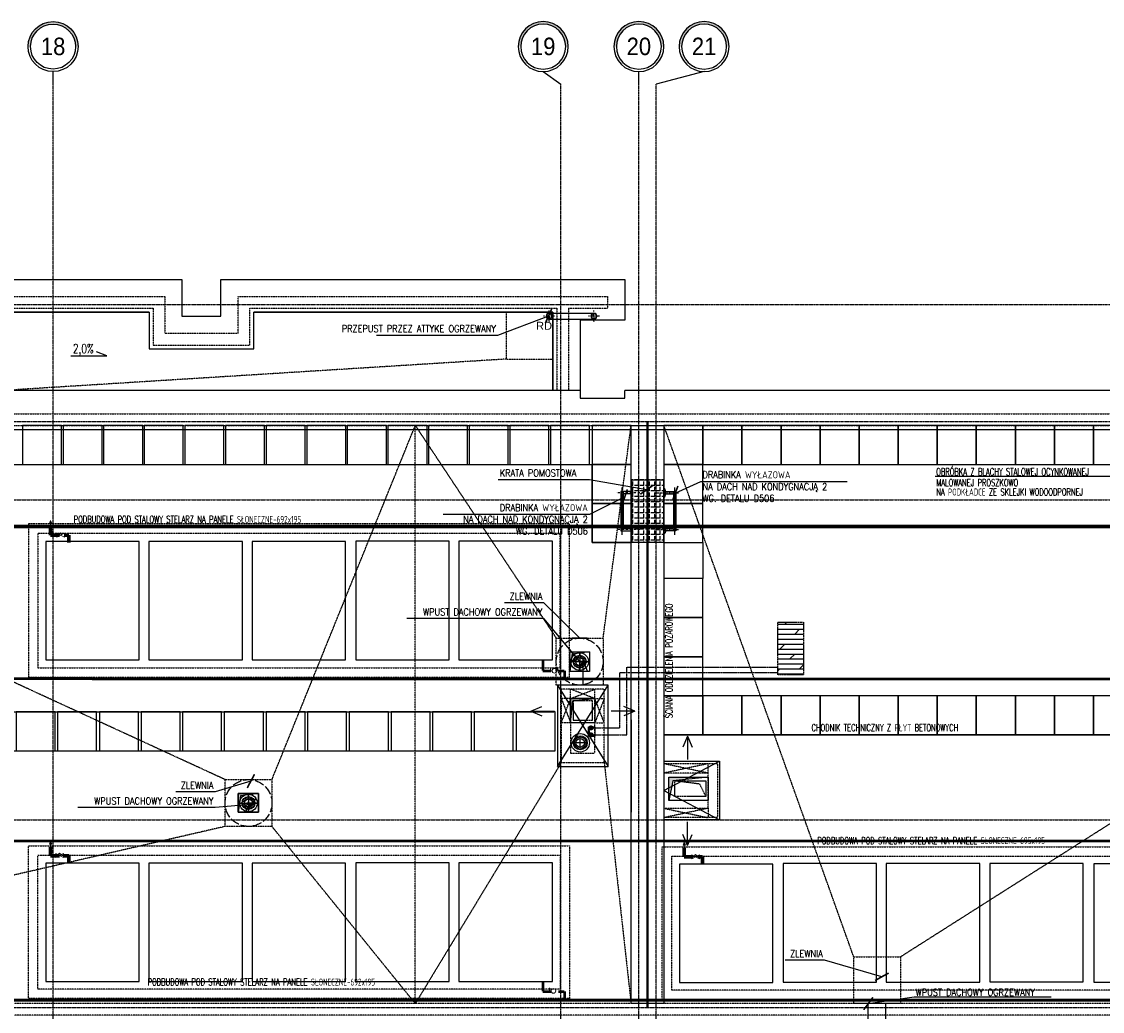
# Model space of a CAD drawing. Extents: x -7228 to 74941, y -112898 to 85621.
# Tile 32 of 256: x 55687 to 57071, y -97816 to -96549. Entities that reach past the tile are written whole.
import ezdxf
from ezdxf.enums import TextEntityAlignment as Align

# ---------------------------------------------------------------- set-up
doc = ezdxf.new("R2010")
doc.units = 0
for name, pattern in [('ACAD_ISO02W100', [15, 12, -3]), ('ACAD_ISO10W100', [18.5, 12, -3, 0.5, -3]), ('CENTER', [2, 1.25, -0.25, 0.25, -0.25]), ('DASHDOT', [1, 0.5, -0.25, 0, -0.25]), ('DASHDOT2', [12.7, 6.35, -3.175, 0, -3.175]), ('DASHED', [0.75, 0.5, -0.25])]:
    doc.linetypes.add(name, pattern=pattern)
doc.layers.get('0').update_dxf_attribs({"color": 101, "linetype": 'CONTINUOUS'})
for name, color, linetype, lineweight in [('2DH_PLS_glp', 202, 'DASHED', 50), ('2DH_PLS_glz', 86, 'CONTINUOUS', 70), ('2DH_SYM', 41, 'CONTINUOUS', 18)]:
    doc.layers.add(name, color=color, linetype=linetype, lineweight=lineweight)
for name, color, linetype in [('Ele-balustrada', 8, 'CONTINUOUS'), ('Ins-kan', 54, 'CONTINUOUS'), ('Ins-went', 141, 'CONTINUOUS'), ('Ins-wod', 4, 'CONTINUOUS'), ('KOLEKTORY_BMK_SOLAR_2_51', 1, 'CONTINUOUS'), ('Opis-spadki', 61, 'CONTINUOUS'), ('Os-osie glowne', 1, 'CENTER'), ('Os-osie-opis', 16, 'CONTINUOUS'), ('Pzt-chodniki-hatch', 252, 'CONTINUOUS'), ('Sc-beton-hatch', 86, 'CONTINUOUS'), ('Sch-opis', 51, 'CONTINUOUS'), ('W-idok', 8, 'CONTINUOUS'), ('W-izol-w', 144, 'CONTINUOUS'), ('W-otwor-strop', 1, 'CONTINUOUS'), ('W-widok-spadki', 61, 'CONTINUOUS')]:
    doc.layers.add(name, color=color, linetype=linetype)
doc.styles.add('CP_ATTR', font='ROMANS.SHX')
doc.styles.add('dwg_opis duży', font='ARIAL.TTF', dxfattribs={"width": 0.9})
doc.styles.add('ROMANS', font='romans', dxfattribs={"width": 0.85})
doc.styles.add('TYTUL2', font='ARIAL.TTF')
doc.dimstyles.new('CHMIELNA', dxfattribs={"dimscale": 3.5, "dimtxt": 4, "dimasz": 1.5, "dimexe": 3, "dimexo": 0, "dimgap": 1, "dimtad": 1, "dimdec": 1, "dimrnd": 0.5, "dimzin": 12, "dimdsep": 46, "dimtxsty": 'ROMANS', "dimblk": 'DIMTICK', "dimcen": 0.09, "dimse1": 1, "dimse2": 1, "dimclrd": 143, "dimclrt": 53, "dimadec": 0, "dimazin": 0, "dimtfac": 1, "dimtdec": 1, "dimtix": 1, "dimtmove": 2, "dimatfit": 2, "dimldrblk": 'ARCHTICK', "dimfxl": 0, "dimtolj": 1, "dimtzin": 0, "dimarcsym": 0})

# ---------------------------------------------------------------- blocks, each defined once
blk = doc.blocks.new('_gkjgskfjgkdfh')
at = {"linetype": 'DASHDOT2', "ltscale": 0.5}
for points in [[(-7, 0), (7, 0)], [(0, -7), (0, 7)], [(0, 0), (0, -7)]]:
    blk.add_lwpolyline(points, dxfattribs=at)
at = {"ltscale": 2}
for radius in [3.75, 3.25]:
    blk.add_circle((0, 0), radius, dxfattribs=at)
blk = doc.blocks.new('SPADKI')
at = {"ltscale": 25}
blk.add_lwpolyline([(0, 0), (0, -70), (-8, -50), (-8, -50)], dxfattribs=at)
at = {"ltscale": 25, "style": 'ROMANS', "width": 0.7}
blk.add_attdef('SP%', text='', height=18, rotation=90, dxfattribs=at).set_placement((-4.9, -24), align=Align.CENTER)
blk = doc.blocks.new('DIMTICK')
for p, q in [((0, 1), (0, -1)), ((-1, 0), (1, 0))]:
    blk.add_line(p, q)
at = {"const_width": 0.141}
blk.add_lwpolyline([(0.707, 0.707), (-0.707, -0.707)], dxfattribs=at)
blk = doc.blocks.new('_opis_osi_liczbowy')
blk.add_hatch(color=256).paths.add_polyline_path([(32, 32), (32, 28.8, -1), (32, -28.8), (32, -32, 1)])
for radius in [32, 28.8]:
    blk.add_circle((32, 0), radius)
at = {"style": 'dwg_opis duży', "width": 0.9}
blk.add_attdef('AXNAMEH', text='', height=22.4, rotation=90, dxfattribs=at).set_placement((32, 0), align=Align.MIDDLE_CENTER)
blk = doc.blocks.new('_SKGJFKGJFGKHGJ')
blk.add_line((-13.5, -53.9), (-13.5, 6.9))
at = {"linetype": 'DASHDOT', "ltscale": 5, "flags": 128}
for points in [[(9.4, 0), (-20.4, 0)], [(9.4, -47), (-20.4, -47)]]:
    blk.add_lwpolyline(points, dxfattribs=at)
at = {"flags": 128}
for points in [[(-1.9, -48.5), (-15, -48.5), (-15, 1.5), (-1.9, 1.5)], [(-1.9, -45.5), (-12, -45.5), (-12, -1.5), (-1.9, -1.5)]]:
    blk.add_lwpolyline(points, dxfattribs=at)
for points in [[(0, 5), (0, -5), (-1, -5, -0.199443), (-1, 5)], [(0, -52), (0, -42), (-1, -42, 0.199443), (-1, -52)]]:
    blk.add_lwpolyline(points, format="xyb", close=True, dxfattribs=at)
at = {"linetype": 'DASHED', "ltscale": 0.1, "flags": 128}
for points in [[(-1.9, 1.5), (0, 1.5)], [(-1.9, -1.5), (0, -1.5)], [(0, -45.5), (-1.9, -45.5)], [(0, -48.5), (-1.9, -48.5)]]:
    blk.add_lwpolyline(points, dxfattribs=at)
blk = doc.blocks.new('CPHS_858')
for p, q in [((0, 0.75), (-0.15, 0.35)), ((-0.15, 0.35), (0.15, 0.35)), ((0.15, 0.35), (0, 0.75)), ((0, 0), (0, 0.35))]:
    blk.add_line(p, q)
blk.add_solid([(-0.15, 0.35), (0, 0.75), (0.15, 0.35)])
at = {"linetype": 'ByBlock', "style": 'CP_ATTR', "flags": 9}
for tag in ['OTHER', 'WEIGHT', 'VOLTAGE', 'POWER', 'FLOW', 'TEMPERATURE', 'PN', 'DN', 'CHARACTER', 'ORDER-NO', 'PRODUCT-TYPE', 'ARTICLE', 'PRODUCER', 'NUMBER', 'GROUP', 'NAME']:
    blk.add_attdef(tag, text='', height=0.00005, dxfattribs=at).set_placement((-0.09, -0.02), align=Align.MIDDLE_LEFT)
blk = doc.blocks.new('CPHS_009')
for p, q in [((-0.5, 0.25), (0.5, -0.25)), ((0.5, 0.25), (-0.5, -0.25)), ((-0.5, -0.25), (-0.5, 0.25)), ((-0.2, 0.1), (0, 0.3)), ((0, 0.3), (0.2, 0.1)), ((0.5, -0.25), (0.5, 0.25))]:
    blk.add_line(p, q)
at = {"linetype": 'ByBlock', "style": 'CP_ATTR', "flags": 9}
for tag in ['NAME', 'GROUP', 'NUMBER', 'PRODUCER', 'ARTICLE', 'PRODUCT-TYPE', 'ORDER-NO', 'CHARACTER', 'DN', 'PN', 'TEMPERATURE', 'FLOW', 'POWER', 'VOLTAGE', 'WEIGHT', 'OTHER']:
    blk.add_attdef(tag, text='', height=0.00005, dxfattribs=at).set_placement((-0.09, -0.02), align=Align.MIDDLE_LEFT)
blk = doc.blocks.new('CPHS_873')
for p, q in [((0, 0.3), (0, 0.5)), ((0, 0.5), (0.4, 0.5))]:
    blk.add_line(p, q)
blk.add_circle((0, 0), 0.3)
at = {"linetype": 'ByBlock', "style": 'CP_ATTR', "flags": 9}
for tag in ['OTHER', 'WEIGHT', 'VOLTAGE', 'POWER', 'FLOW', 'TEMPERATURE', 'PN', 'DN', 'CHARACTER', 'ORDER-NO', 'PRODUCT-TYPE', 'ARTICLE', 'PRODUCER', 'NUMBER', 'GROUP', 'NAME']:
    blk.add_attdef(tag, text='', height=0.00005, dxfattribs=at).set_placement((-0.09, -0.02), align=Align.MIDDLE_LEFT)
blk = doc.blocks.new('_kdjkgjksjhgkfhh')
for p, q in [((-11.2, 0), (11.2, 0)), ((0, 11.2), (0, -11.2))]:
    blk.add_line(p, q)
for radius in [11.3, 8.25]:
    blk.add_circle((0, 0), radius)
blk = doc.blocks.new('_kgjdskfgjkfh')
at = {"linetype": 'ACAD_ISO10W100'}
for p, q in [((10, 0), (-10, 0)), ((0, 10), (0, -10))]:
    blk.add_line(p, q, dxfattribs=at)
at = {"linetype": 'Continuous', "ltscale": 7}
for p, q in [((-8, 0), (-5, 0)), ((-7.6, 2.5), (-4.8, 1.5)), ((-6.5, 4.7), (-4, 2.9)), ((-4.7, 6.5), (-2.9, 4)), ((-2.5, 7.6), (-1.5, 4.8)), ((0, 8), (0, 5)), ((2.5, 7.6), (1.5, 4.8)), ((4.7, 6.5), (2.9, 4)), ((6.5, 4.7), (4, 2.9)), ((7.6, 2.5), (4.8, 1.5)), ((8, 0), (5, 0)), ((-7.6, -2.5), (-4.8, -1.5)), ((-6.5, -4.7), (-4, -2.9)), ((-4.7, -6.5), (-2.9, -4)), ((-2.5, -7.6), (-1.5, -4.8)), ((0, -8), (0, -5)), ((2.5, -7.6), (1.5, -4.8)), ((4.7, -6.5), (2.9, -4)), ((6.5, -4.7), (4, -2.9)), ((7.6, -2.5), (4.8, -1.5))]:
    blk.add_line(p, q, dxfattribs=at)
at = {"linetype": 'ACAD_ISO02W100'}
blk.add_circle((0, 0), 30, dxfattribs=at)
at = {"linetype": 'Continuous', "ltscale": 7}
for radius in [8, 5]:
    blk.add_circle((0, 0), radius, dxfattribs=at)
blk = doc.blocks.new('_STRZAŁKA_WENT')
for q in [(-6, -14), (0, -30.2), (6, -14)]:
    blk.add_line((0, 0), q)

msp = doc.modelspace()

# ---------------------------------------------------------------- hatches: boundary and pattern name
at = {"linetype": 'DASHED', "ltscale": 2}
h = msp.add_hatch(dxfattribs=at)
h.set_pattern_fill('DOLMIT', color=4, style=0)
h.set_pattern_definition([(0, (460492.3925, 33965.49), (0, 6.35), []), (45, (460492.392, 33965.49), (-12.69999134, 12.69999134), [8.98026, -17.9605])])
h.paths.add_polyline_path([(56688.405, -97318.01), (56655.353, -97318.01), (56655.353, -97385.314), (56688.405, -97385.314)])
h = msp.add_hatch(color=4, dxfattribs=at)
h.paths.add_polyline_path([(56413.494, -97462.395, 1), (56418.745, -97462.395, 1)])
h.paths.add_polyline_path([(56418.745, -97453.468, 1), (56413.494, -97453.468, 1)])
at = {"layer": 'W-idok'}
h = msp.add_hatch(dxfattribs=at)
h.set_pattern_fill('ANGLE', color=256, angle=90, style=0)
h.set_pattern_definition([(90, (-41424.7545, -149104.478), (-6.985, 4e-16), [5.08, -1.905]), (180, (-41424.7545, -149104.478), (-9e-16, -6.985), [5.08, -1.905])])
h.paths.add_polyline_path([(56468.547, -97215.963), (56468.547, -97135.963), (56509.047, -97135.963), (56509.047, -97215.963)])
at = {"layer": 'W-otwor-strop', "ltscale": 0.5}
for points in [[(56414.297, -97356.052), (56392.297, -97359.052), (56389.297, -97381.052), (56389.297, -97356.052)], [(56521.079, -97521.279), (56566.079, -97516.279), (56516.079, -97516.279), (56516.079, -97546.279)]]:
    msp.add_hatch(color=256, dxfattribs=at).paths.add_polyline_path(points)
at = {"layer": 'W-otwor-strop'}
h = msp.add_hatch(color=256, dxfattribs=at)
h.paths.add_polyline_path([(56395.619, -97418.606), (56421.214, -97415.864), (56390.214, -97415.864), (56390.214, -97446.864), (56393.214, -97418.864), (56393.368, -97418.847), (56393.368, -97418.606)], flags=17)
h.paths.add_polyline_path([(56421.214, -97415.864), (56390.214, -97415.864), (56390.214, -97446.864), (56393.214, -97418.864), (56393.368, -97418.847), (56393.368, -97418.606), (56395.619, -97418.606)])
for points in [[(56421.214, -97415.864), (56390.214, -97415.864), (56390.214, -97446.864), (56393.214, -97418.864)], [(55990.547, -97537.302), (55967.547, -97540.302), (55964.547, -97561.302), (55964.547, -97537.302)]]:
    msp.add_hatch(color=256, dxfattribs=at).paths.add_polyline_path(points)
at = {"layer": 'W-otwor-strop', "linetype": 'DASHDOT', "ltscale": 0.5}
msp.add_hatch(color=256, dxfattribs=at).paths.add_polyline_path([(56413.214, -97451.864), (56413.214, -97463.864), (56421.214, -97463.864), (56415.214, -97461.864)])

# ---------------------------------------------------------------- linework, layer by layer
at = {"color": 4, "linetype": 'DASHED', "ltscale": 0.8}
for p, q in [((56461.944, -97462.395), (56461.944, -97375.468)), ((56461.944, -97375.468), (56655.353, -97375.468)), ((56453.016, -97453.468), (56453.016, -97382.625)), ((56453.016, -97382.625), (56655.353, -97382.625))]:
    msp.add_line(p, q, dxfattribs=at)
at = {"color": 4, "linetype": 'DASHED', "ltscale": 2}
for p, q in [((56393.368, -97418.606), (56393.368, -97443.606)), ((56418.368, -97418.606), (56393.368, -97418.606)), ((56418.368, -97443.606), (56418.368, -97418.606)), ((56393.368, -97443.606), (56418.368, -97443.606)), ((56555.376, -97525.302), (56523.376, -97521.302)), ((56523.376, -97541.302), (56523.376, -97521.302)), ((56523.376, -97521.302), (56563.376, -97521.302)), ((56563.376, -97541.302), (56555.376, -97525.302)), ((56563.376, -97521.302), (56563.376, -97541.302)), ((56563.376, -97541.302), (56523.376, -97541.302))]:
    msp.add_line(p, q, dxfattribs=at)
msp.add_lwpolyline([(56655.353, -97318.01), (56688.405, -97318.01), (56688.405, -97385.314), (56655.353, -97385.314)], close=True, dxfattribs=at)
at = {"color": 4, "linetype": 'DASHED', "ltscale": 0.8}
for points in [[(56416.119, -97453.468), (56453.016, -97453.468)], [(56416.119, -97462.395), (56461.944, -97462.395)]]:
    msp.add_lwpolyline(points, dxfattribs=at)
at = {"color": 4, "linetype": 'DASHED', "ltscale": 2}
for centre in [(56416.119, -97453.468), (56416.119, -97462.395)]:
    msp.add_circle(centre, 2.626, dxfattribs=at)
at = {"layer": '2DH_PLS_glp'}
for p, q in [((56354.426, -97367.19), (56354.426, -97375.27)), ((56354.426, -97368.383), (56354.426, -97380.27)), ((56354.426, -97380.27), (56364.785, -97380.27)), ((56374.785, -97380.27), (56382.288, -97380.27)), ((56382.288, -97380.27), (56382.288, -97390.217)), ((54215.861, -97390.217), (57884.164, -97390.628)), ((57212.899, -97598.504), (53518.435, -97598.504)), ((56354.426, -97777.557), (56354.426, -97785.638)), ((56354.426, -97778.75), (56354.426, -97790.638)), ((56354.426, -97790.638), (56364.785, -97790.638)), ((56374.785, -97790.638), (56382.288, -97790.638)), ((56382.288, -97790.638), (56382.288, -97800.585)), ((54215.861, -97802.006), (61749.61, -97802.006))]:
    msp.add_line(p, q, dxfattribs=at)
at = {"layer": '2DH_PLS_glz'}
for p, q in [((53526.181, -97195.317), (58587.485, -97195.611)), ((55724.334, -97195.319), (55724.334, -97206.8)), ((55724.334, -97206.8), (55735.889, -97206.8)), ((55741.889, -97206.8), (55747.549, -97206.8)), ((55747.549, -97206.8), (55747.549, -97216.029)), ((55724.334, -97605.686), (55724.334, -97617.167)), ((56535.645, -97607.108), (56535.645, -97618.589)), ((55724.334, -97617.167), (55735.889, -97617.167)), ((55741.889, -97617.167), (55747.549, -97617.167)), ((55747.549, -97617.167), (55747.549, -97626.396)), ((56535.645, -97618.589), (56547.2, -97618.589)), ((56553.2, -97618.589), (56558.86, -97618.589)), ((56558.86, -97618.589), (56558.86, -97627.818))]:
    msp.add_line(p, q, dxfattribs=at)
at = {"layer": 'Ins-kan', "ltscale": 0.2}
for p, q in [((56402.478, -97479.948), (56402.478, -97464.948)), ((56409.978, -97472.448), (56394.978, -97472.448))]:
    msp.add_line(p, q, dxfattribs=at)
for radius in [11.862, 7.5, 5.5]:
    msp.add_circle((56402.478, -97472.448), radius, dxfattribs=at)
at = {"layer": 'KOLEKTORY_BMK_SOLAR_2_51'}
for points in [[(55837.846, -97366.325), (55837.846, -97214.607), (55718.236, -97214.607), (55718.236, -97366.325)], [(55969.898, -97366.325), (55969.898, -97214.607), (55850.288, -97214.607), (55850.288, -97366.325)], [(56102.077, -97366.325), (56102.077, -97214.607), (55982.468, -97214.607), (55982.468, -97366.325)], [(56234.618, -97366.11), (56234.618, -97214.392), (56115.008, -97214.392), (56115.008, -97366.11)], [(56366.797, -97366.11), (56366.797, -97214.392), (56247.188, -97214.392), (56247.188, -97366.11)], [(55837.846, -97778.114), (55837.846, -97626.396), (55718.236, -97626.396), (55718.236, -97778.114)], [(55969.898, -97778.114), (55969.898, -97626.396), (55850.288, -97626.396), (55850.288, -97778.114)], [(56102.077, -97778.114), (56102.077, -97626.396), (55982.468, -97626.396), (55982.468, -97778.114)], [(56234.618, -97777.899), (56234.618, -97626.181), (56115.008, -97626.181), (56115.008, -97777.899)], [(56366.797, -97777.899), (56366.797, -97626.181), (56247.188, -97626.181), (56247.188, -97777.899)], [(56649.157, -97779.536), (56649.157, -97627.818), (56529.547, -97627.818), (56529.547, -97779.536)], [(56781.786, -97778.884), (56781.786, -97627.165), (56662.176, -97627.165), (56662.176, -97778.884)], [(56913.965, -97778.884), (56913.965, -97627.165), (56794.355, -97627.165), (56794.355, -97778.884)], [(57046.506, -97778.668), (57046.506, -97626.95), (56926.896, -97626.95), (56926.896, -97778.668)], [(57179.818, -97778.979), (57179.818, -97627.261), (57060.208, -97627.261), (57060.208, -97778.979)]]:
    msp.add_lwpolyline(points, close=True, dxfattribs=at)
at = {"layer": 'Os-osie glowne'}
for points in [[(55727.547, -102606.302), (55727.547, -96629.302)], [(56377.547, -102606.302), (56377.547, -96629.302)], [(56477.547, -102606.302), (56477.547, -96629.302)], [(56499.547, -102606.302), (56499.547, -96629.302)], [(50525.547, -96911.302), (62792.547, -96911.302)], [(50525.547, -97061.302), (62792.547, -97061.302)], [(50525.547, -97161.302), (62792.547, -97161.302)], [(50525.547, -97571.302), (62792.547, -97571.302)], [(50525.547, -97811.302), (62792.547, -97811.302)]]:
    msp.add_lwpolyline(points, dxfattribs=at)
at = {"layer": 'Os-osie-opis'}
for points in [[(55727.547, -96629.302), (55727.547, -96613.302)], [(56355.047, -96613.302), (56377.547, -96629.302)], [(56477.547, -96629.302), (56477.547, -96613.302)], [(56561.047, -96613.302), (56499.547, -96629.302)]]:
    msp.add_lwpolyline(points, dxfattribs=at)
at = {"layer": 'Pzt-chodniki-hatch'}
for points in [[(55688.303, -97066.302), (55688.303, -97116.302), (55738.303, -97116.302), (55738.303, -97066.302)], [(55740.303, -97066.302), (55740.303, -97116.302), (55790.303, -97116.302), (55790.303, -97066.302)], [(55792.303, -97066.302), (55792.303, -97116.302), (55842.303, -97116.302), (55842.303, -97066.302)], [(55844.303, -97066.302), (55844.303, -97116.302), (55894.303, -97116.302), (55894.303, -97066.302)], [(55896.303, -97066.302), (55896.303, -97116.302), (55946.303, -97116.302), (55946.303, -97066.302)], [(55948.303, -97066.302), (55948.303, -97116.302), (55998.303, -97116.302), (55998.303, -97066.302)], [(56000.303, -97066.302), (56000.303, -97116.302), (56050.303, -97116.302), (56050.303, -97066.302)], [(56052.303, -97066.302), (56052.303, -97116.302), (56102.303, -97116.302), (56102.303, -97066.302)], [(56104.303, -97066.302), (56104.303, -97116.302), (56154.303, -97116.302), (56154.303, -97066.302)], [(56156.303, -97066.302), (56156.303, -97116.302), (56206.303, -97116.302), (56206.303, -97066.302)], [(56208.303, -97066.302), (56208.303, -97116.302), (56258.303, -97116.302), (56258.303, -97066.302)], [(56260.303, -97066.302), (56260.303, -97116.302), (56310.303, -97116.302), (56310.303, -97066.302)], [(56312.303, -97066.302), (56312.303, -97116.302), (56362.303, -97116.302), (56362.303, -97066.302)], [(56364.303, -97066.302), (56364.303, -97116.302), (56414.303, -97116.302), (56414.303, -97066.302)], [(56417.547, -97066.302), (56417.547, -97116.302), (56467.547, -97116.302), (56467.547, -97066.302)], [(56509.547, -97066.302), (56509.547, -97116.302), (56559.547, -97116.302), (56559.547, -97066.302)], [(56559.547, -97066.302), (56559.547, -97116.302), (56609.547, -97116.302), (56609.547, -97066.302)], [(56609.547, -97066.302), (56609.547, -97116.302), (56659.547, -97116.302), (56659.547, -97066.302)], [(56659.547, -97066.302), (56659.547, -97116.302), (56709.547, -97116.302), (56709.547, -97066.302)], [(56709.547, -97066.302), (56709.547, -97116.302), (56759.547, -97116.302), (56759.547, -97066.302)], [(56759.547, -97066.302), (56759.547, -97116.302), (56809.547, -97116.302), (56809.547, -97066.302)], [(56809.547, -97066.302), (56809.547, -97116.302), (56859.547, -97116.302), (56859.547, -97066.302)], [(56859.547, -97066.302), (56859.547, -97116.302), (56909.547, -97116.302), (56909.547, -97066.302)], [(56909.547, -97066.302), (56909.547, -97116.302), (56959.547, -97116.302), (56959.547, -97066.302)], [(56959.547, -97066.302), (56959.547, -97116.302), (57009.547, -97116.302), (57009.547, -97066.302)], [(57009.547, -97066.302), (57009.547, -97116.302), (57059.547, -97116.302), (57059.547, -97066.302)], [(57059.547, -97066.302), (57059.547, -97116.302), (57109.547, -97116.302), (57109.547, -97066.302)], [(56417.547, -97116.132), (56417.547, -97166.132), (56467.547, -97166.132), (56467.547, -97116.132)], [(56509.547, -97116.132), (56509.547, -97166.132), (56559.547, -97166.132), (56559.547, -97116.132)], [(56417.547, -97165.963), (56417.547, -97215.963), (56467.547, -97215.963), (56467.547, -97165.963)], [(56509.547, -97165.963), (56509.547, -97215.963), (56559.547, -97215.963), (56559.547, -97165.963)], [(56509.547, -97262.302), (56509.547, -97312.302), (56559.547, -97312.302), (56559.547, -97262.302)], [(56509.547, -97312.302), (56509.547, -97362.302), (56559.547, -97362.302), (56559.547, -97312.302)], [(56509.547, -97362.302), (56509.547, -97412.302), (56559.547, -97412.302), (56559.547, -97362.302)], [(56509.547, -97412.302), (56509.547, -97462.302), (56559.547, -97462.302), (56559.547, -97412.302)], [(56559.547, -97412.302), (56559.547, -97462.302), (56609.547, -97462.302), (56609.547, -97412.302)], [(56609.547, -97412.302), (56609.547, -97462.302), (56659.547, -97462.302), (56659.547, -97412.302)], [(56659.547, -97412.302), (56659.547, -97462.302), (56709.547, -97462.302), (56709.547, -97412.302)], [(56709.547, -97412.302), (56709.547, -97462.302), (56759.547, -97462.302), (56759.547, -97412.302)], [(56759.547, -97412.302), (56759.547, -97462.302), (56809.547, -97462.302), (56809.547, -97412.302)], [(56809.547, -97412.302), (56809.547, -97462.302), (56859.547, -97462.302), (56859.547, -97412.302)], [(56859.547, -97412.302), (56859.547, -97462.302), (56909.547, -97462.302), (56909.547, -97412.302)], [(56909.547, -97412.302), (56909.547, -97462.302), (56959.547, -97462.302), (56959.547, -97412.302)], [(56959.547, -97412.302), (56959.547, -97462.302), (57009.547, -97462.302), (57009.547, -97412.302)], [(57009.547, -97412.302), (57009.547, -97462.302), (57059.547, -97462.302), (57059.547, -97412.302)], [(57059.547, -97412.302), (57059.547, -97462.302), (57109.547, -97462.302), (57109.547, -97412.302)], [(55680.303, -97432.829), (55680.303, -97482.829), (55730.303, -97482.829), (55730.303, -97432.829)], [(55733.303, -97432.829), (55733.303, -97482.829), (55783.303, -97482.829), (55783.303, -97432.829)], [(55786.803, -97432.829), (55786.803, -97482.829), (55836.803, -97482.829), (55836.803, -97432.829)], [(55840.303, -97432.829), (55840.303, -97482.829), (55890.303, -97482.829), (55890.303, -97432.829)], [(55893.303, -97432.829), (55893.303, -97482.829), (55943.303, -97482.829), (55943.303, -97432.829)], [(55946.803, -97432.829), (55946.803, -97482.829), (55996.803, -97482.829), (55996.803, -97432.829)], [(56000.303, -97432.829), (56000.303, -97482.829), (56050.303, -97482.829), (56050.303, -97432.829)], [(56053.303, -97432.829), (56053.303, -97482.829), (56103.303, -97482.829), (56103.303, -97432.829)], [(56106.803, -97432.829), (56106.803, -97482.829), (56156.803, -97482.829), (56156.803, -97432.829)], [(56160.303, -97432.829), (56160.303, -97482.829), (56210.303, -97482.829), (56210.303, -97432.829)], [(56213.303, -97432.829), (56213.303, -97482.829), (56263.303, -97482.829), (56263.303, -97432.829)], [(56266.803, -97432.829), (56266.803, -97482.829), (56316.803, -97482.829), (56316.803, -97432.829)], [(56320.303, -97432.829), (56320.303, -97482.829), (56370.303, -97482.829), (56370.303, -97432.829)]]:
    msp.add_lwpolyline(points, close=True, dxfattribs=at)
msp.add_lwpolyline([(56559.547, -97215.963), (56559.547, -97262.302)], dxfattribs=at)
at = {"layer": 'Sc-beton-hatch'}
msp.add_lwpolyline([(55964.547, -97537.302), (55964.547, -97561.302), (55990.547, -97561.302), (55990.547, -97537.302)], close=True, dxfattribs=at)
at = {"layer": 'Sch-opis'}
msp.add_lwpolyline([(56857.012, -97131.355), (57082.289, -97131.355), (57136.833, -97066.302)], dxfattribs=at)
at = {"layer": 'W-idok', "linetype": 'DASHED', "ltscale": 0.5}
for p, q in [((55464.547, -96901.302), (55870.547, -96901.302)), ((55964.547, -96901.302), (56437.547, -96901.302)), ((55479.547, -96916.302), (55855.547, -96916.302)), ((55979.547, -96916.302), (56372.547, -96916.302)), ((56372.547, -96916.302), (56372.547, -97021.302)), ((56387.547, -96916.302), (56387.547, -97021.302)), ((56387.547, -96916.302), (56437.547, -96916.302)), ((56578.079, -97499.279), (56509.547, -97499.279)), ((56578.079, -97499.279), (56578.079, -97568.302)), ((56566.079, -97511.279), (56509.547, -97511.279)), ((56566.079, -97556.302), (56566.079, -97511.279)), ((56509.547, -97556.302), (56566.079, -97556.302)), ((56578.079, -97568.302), (56509.547, -97568.302))]:
    msp.add_line(p, q, dxfattribs=at)
at = {"layer": 'W-idok'}
for p, q in [((56467.547, -97066.302), (56509.547, -97066.302)), ((56467.547, -97806.302), (56467.547, -97066.302)), ((56509.547, -97066.302), (56509.547, -97806.302)), ((56417.547, -97215.963), (56417.547, -97116.302)), ((56509.547, -97806.302), (56467.547, -97806.302))]:
    msp.add_line(p, q, dxfattribs=at)
at = {"layer": 'W-idok', "linetype": 'DASHED'}
msp.add_line((56467.547, -97443.288), (56467.547, -97561.302), dxfattribs=at)
at = {"layer": 'W-idok', "linetype": 'DASHED', "ltscale": 0.5}
for points in [[(55870.547, -96901.302), (55870.547, -96948.302), (55964.547, -96948.302), (55964.547, -96901.302)], [(56437.547, -96901.302), (56437.547, -96916.302)], [(55855.547, -96916.302), (55855.547, -96963.302), (55979.547, -96963.302), (55979.547, -96916.302)], [(53460.047, -97151.302), (53599.547, -97151.302), (53599.547, -97051.302), (62562.547, -97051.302), (62562.547, -97821.302), (53460.047, -97821.302)], [(53460.047, -97166.302), (53614.547, -97166.302), (53614.547, -97066.302), (62547.547, -97066.302), (62547.547, -97806.302), (53460.047, -97806.302)], [(56390.214, -97415.864), (56390.214, -97403.864)], [(56421.214, -97415.864), (56390.214, -97403.864)], [(56390.214, -97415.864), (56421.214, -97403.864)], [(56421.214, -97415.864), (56421.214, -97403.864)], [(56390.214, -97415.864), (56378.214, -97415.864)], [(56378.214, -97415.864), (56390.214, -97446.864)], [(56378.214, -97446.864), (56390.214, -97415.864)], [(56421.214, -97415.864), (56433.214, -97415.864)], [(56433.214, -97446.864), (56421.214, -97415.864)], [(56433.214, -97415.864), (56421.214, -97446.864)], [(56390.214, -97446.864), (56378.214, -97446.864)], [(56421.214, -97446.864), (56433.214, -97446.864)], [(56566.079, -97511.279), (56509.547, -97499.279)], [(56566.079, -97499.279), (56509.547, -97511.279)], [(56566.079, -97511.279), (56566.079, -97499.279)], [(56566.079, -97556.302), (56509.547, -97568.302)], [(56509.547, -97556.302), (56566.079, -97568.302)], [(56566.079, -97556.302), (56566.079, -97568.302)]]:
    msp.add_lwpolyline(points, dxfattribs=at)
at = {"layer": 'W-idok'}
for points in [[(55484.547, -96921.302), (55850.547, -96921.302)], [(55984.547, -96921.302), (56367.547, -96921.302), (56367.547, -97021.302)], [(56362.57, -96922.551), (56420.047, -96922.551)], [(56362.57, -96930.051), (56420.047, -96930.051)], [(55638.236, -97116.302), (56417.547, -97116.302)], [(56468.547, -97215.963), (56417.547, -97215.963)], [(57140.347, -97412.302), (56559.547, -97412.302)], [(55638.236, -97432.829), (56368.547, -97432.829)], [(57140.347, -97462.302), (56509.547, -97462.302)], [(53460.047, -97482.829), (56368.547, -97482.829)], [(56771.297, -97851.302), (56771.297, -97806.302)], [(56793.797, -97851.302), (56793.797, -97806.302)]]:
    msp.add_lwpolyline(points, dxfattribs=at)
at = {"layer": 'W-idok', "linetype": 'DASHED'}
for points in [[(56487.547, -97061.302), (56487.547, -97811.302)], [(56489.547, -97811.302), (56489.547, -97061.302)]]:
    msp.add_lwpolyline(points, dxfattribs=at)
at = {"layer": 'W-idok'}
msp.add_lwpolyline([(56468.547, -97215.963), (56468.547, -97135.963), (56509.047, -97135.963), (56509.047, -97215.963)], close=True, dxfattribs=at)
at = {"layer": 'W-idok', "linetype": 'DASHED', "ltscale": 0.5}
for points in [[(56388.797, -97192.392), (55696.236, -97192.392), (55696.236, -97388.325), (56388.797, -97388.325)], [(56376.797, -97204.392), (55708.236, -97204.392), (55708.236, -97376.325), (56376.797, -97376.325)], [(56378.214, -97403.864), (56378.214, -97465.864), (56378.214, -97497.864), (56433.214, -97497.864), (56433.214, -97403.864)], [(56390.214, -97415.864), (56390.214, -97465.864), (56390.214, -97485.864), (56421.214, -97485.864), (56421.214, -97415.864)], [(55696.236, -97604.396), (56388.797, -97604.396), (56388.797, -97799.899), (55696.236, -97799.899)], [(55708.236, -97616.396), (56376.797, -97616.396), (56376.797, -97787.899), (55708.236, -97787.899)], [(56507.547, -97605.818), (57201.818, -97605.818), (57201.818, -97800.979), (56507.547, -97800.979)], [(56519.547, -97617.818), (57189.818, -97617.818), (57189.818, -97788.979), (56519.547, -97788.979)]]:
    msp.add_lwpolyline(points, close=True, dxfattribs=at)
at = {"layer": 'W-izol-w', "linetype": 'Continuous'}
for p, q in [((56402.547, -97021.302), (54932.547, -97021.302)), ((57745.547, -97021.302), (56459.547, -97021.302)), ((56509.547, -97533.455), (56580.966, -97495.835)), ((56509.547, -97533.455), (56580.966, -97571.075))]:
    msp.add_line(p, q, dxfattribs=at)
for points in [[(55442.547, -96879.302), (55892.547, -96879.302)], [(55892.547, -96879.302), (55892.547, -96926.302), (55942.547, -96926.302), (55942.547, -96879.302)], [(55942.547, -96879.302), (56459.547, -96879.302), (56459.547, -96931.302), (56437.547, -96931.302), (56437.547, -96931.302), (56437.547, -96931.302), (56402.547, -96931.302), (56402.547, -97021.302)], [(55850.547, -96921.302), (55484.547, -96921.302)], [(55850.547, -96921.302), (55850.547, -96968.302), (55984.547, -96968.302), (55984.547, -96921.302)], [(56367.547, -97021.302), (56367.547, -96921.302), (55984.547, -96921.302)], [(56402.547, -97021.302), (56402.547, -97031.302), (56459.547, -97031.302), (56459.547, -97021.302)], [(53460.047, -97171.302), (53619.547, -97171.302), (53619.547, -97071.302), (62542.547, -97071.302), (62542.547, -97801.302), (53460.047, -97801.302)], [(56373.214, -97398.864), (56438.214, -97502.864)], [(56373.214, -97502.864), (56438.214, -97398.864)], [(56509.547, -97495.835), (56580.966, -97495.835), (56580.966, -97571.075), (56509.547, -97571.075)]]:
    msp.add_lwpolyline(points, dxfattribs=at)
msp.add_lwpolyline([(56373.214, -97398.864), (56373.214, -97465.864), (56373.214, -97502.864), (56438.214, -97502.864), (56438.214, -97398.864)], close=True, dxfattribs=at)
at = {"layer": 'W-otwor-strop', "ltscale": 0.5}
for points in [[(56389.297, -97356.052), (56414.297, -97356.052), (56414.297, -97381.052), (56389.297, -97381.052)], [(56414.297, -97356.052), (56392.297, -97359.052), (56389.297, -97381.052), (56389.297, -97356.052)], [(56389.297, -97356.052), (56414.297, -97356.052), (56414.297, -97381.052), (56389.297, -97381.052)], [(56389.297, -97356.052), (56414.297, -97356.052), (56414.297, -97381.052), (56389.297, -97381.052)], [(56516.079, -97516.279), (56566.079, -97516.279), (56566.079, -97546.279), (56516.079, -97546.279)]]:
    msp.add_lwpolyline(points, close=True, dxfattribs=at)
at = {"layer": 'W-otwor-strop', "linetype": 'Continuous', "ltscale": 0.5}
for points in [[(56390.214, -97415.864), (56421.214, -97415.864), (56421.214, -97446.864), (56390.214, -97446.864)], [(56421.214, -97415.864), (56390.214, -97415.864), (56390.214, -97446.864), (56393.214, -97418.864)]]:
    msp.add_lwpolyline(points, close=True, dxfattribs=at)
at = {"layer": 'W-otwor-strop'}
for points in [[(56421.214, -97451.864), (56421.214, -97463.864), (56413.214, -97463.864), (56413.214, -97451.864)], [(56413.214, -97451.864), (56413.214, -97463.864), (56421.214, -97463.864), (56415.214, -97461.864)], [(55990.547, -97537.302), (55967.547, -97540.302), (55964.547, -97561.302), (55964.547, -97537.302)], [(55964.547, -97537.302), (55990.547, -97537.302), (55990.547, -97561.302), (55964.547, -97561.302)]]:
    msp.add_lwpolyline(points, close=True, dxfattribs=at)
at = {"layer": 'W-otwor-strop', "ltscale": 0.5}
msp.add_lwpolyline([(56566.079, -97516.279), (56521.079, -97521.279), (56516.079, -97546.279)], dxfattribs=at)
msp.add_circle((56402.478, -97472.448), 9, dxfattribs=at)
at = {"layer": 'W-widok-spadki', "linetype": 'DASHED', "ltscale": 0.5}
for points in [[(56367.547, -96921.302), (56307.547, -96921.302), (56307.547, -96981.302), (56367.547, -96981.302)], [(56371.797, -97338.552), (56431.797, -97338.552), (56431.797, -97398.552), (56371.797, -97398.552)], [(55947.78, -97519.563), (56007.78, -97519.563), (56007.78, -97579.563), (55947.78, -97579.563)], [(56752.547, -97746.302), (56812.547, -97746.302), (56812.547, -97806.302), (56752.547, -97806.302)]]:
    msp.add_lwpolyline(points, close=True, dxfattribs=at)
for points in [[(56307.547, -96981.302), (55667.547, -97021.302)], [(55947.78, -97519.563), (54963.797, -97066.302)], [(56007.78, -97519.563), (56191.289, -97066.302), (56371.797, -97338.552)], [(56191.289, -97806.302), (56191.289, -97066.302)], [(56431.797, -97338.552), (56467.547, -97066.302)], [(56752.547, -97746.302), (56509.547, -97066.302)], [(56378.214, -97497.864), (56191.289, -97806.302), (56007.78, -97579.563)], [(56433.214, -97497.864), (56467.547, -97806.302)], [(56812.547, -97746.302), (57083.795, -97573.977)], [(55947.78, -97579.563), (54963.797, -97806.302)]]:
    msp.add_lwpolyline(points, dxfattribs=at)

# ---------------------------------------------------------------- block references
at = {"layer": '2DH_SYM', "xscale": 10, "yscale": 10, "zscale": 10}
for name, p in [('CPHS_858', (55724.334, -97195.319)), ('CPHS_009', (55737.179, -97206.769)), ('CPHS_858', (55724.334, -97605.686)), ('CPHS_858', (56535.645, -97607.108)), ('CPHS_009', (55735.941, -97616.609)), ('CPHS_009', (56550.2, -97618.589))]:
    msp.add_blockref(name, p, dxfattribs=at)
at = {"layer": '2DH_SYM', "xscale": 10, "yscale": 10, "zscale": 10, "rotation": 90}
for p in [(56369.36, -97380.243), (56368.122, -97790.083)]:
    msp.add_blockref('CPHS_873', p, dxfattribs=at)
at = {"layer": 'Ele-balustrada', "xscale": -1, "rotation": 180}
msp.add_blockref('_SKGJFKGJFGKHGJ', (56469.297, -97199.463), dxfattribs=at)
at = {"layer": 'Ele-balustrada', "rotation": 180}
msp.add_blockref('_SKGJFKGJFGKHGJ', (56509.797, -97199.463), dxfattribs=at)
at = {"layer": 'Ins-went', "xscale": -1}
for p in [(56405.714, -97367.131), (56539.813, -97463.878)]:
    msp.add_blockref('_STRZAŁKA_WENT', p, dxfattribs=at)
at = {"layer": 'Ins-went'}
for p, rotation in [((56339.272, -97432.062), 90), ((56539.813, -97603.938), 180)]:
    msp.add_blockref('_STRZAŁKA_WENT', p, dxfattribs=dict(at, rotation=rotation))
at = {"layer": 'Ins-went', "xscale": -1, "rotation": 270}
msp.add_blockref('_STRZAŁKA_WENT', (56472.464, -97432.062), dxfattribs=at)
at = {"layer": 'Ins-wod', "xscale": -1}
msp.add_blockref('_gkjgskfjgkdfh', (56362.57, -96926.302), dxfattribs=at)
at = {"layer": 'Ins-wod', "rotation": 270}
for p in [(56401.797, -97368.552), (55977.78, -97549.563)]:
    msp.add_blockref('_kgjdskfgjkfh', p, dxfattribs=at)
at = {"layer": 'Ins-wod'}
for p in [(56401.797, -97368.552), (55977.78, -97549.563)]:
    msp.add_blockref('_kdjkgjksjhgkfhh', p, dxfattribs=at)
at = {"layer": 'Opis-spadki'}
ref = msp.add_blockref('SPADKI', (55750.312, -96977.158), dxfattribs=dict(at, xscale=-0.6604040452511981, yscale=0.6604040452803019, zscale=0.6604040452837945, rotation=90))
ref.add_attrib('SP%', '2,0%', dxfattribs={"layer": '0', "ltscale": 25, "height": 11.8873, "style": 'ROMANS', "width": 0.7}).set_placement((55766.193, -96973.924), align=Align.CENTER)
at = {"layer": 'Os-osie-opis'}
ref = msp.add_blockref('_opis_osi_liczbowy', (55727.547, -96613.302), dxfattribs=dict(at, rotation=90))
ref.add_attrib('AXNAMEH', '18', dxfattribs={"layer": '0', "height": 22.4, "style": 'dwg_opis duży', "width": 0.9}).set_placement((55727.657, -96581.012), align=Align.MIDDLE_CENTER)
ref = msp.add_blockref('_opis_osi_liczbowy', (56355.047, -96613.302), dxfattribs=dict(at, xscale=-1, rotation=270))
ref.add_attrib('AXNAMEH', '19', dxfattribs={"layer": '0', "height": 22.4, "style": 'dwg_opis duży', "width": 0.9}).set_placement((56355.047, -96581.012), align=Align.MIDDLE_CENTER)
ref = msp.add_blockref('_opis_osi_liczbowy', (56477.547, -96613.302), dxfattribs=dict(at, xscale=-1, rotation=270))
ref.add_attrib('AXNAMEH', '20', dxfattribs={"layer": '0', "height": 22.4, "style": 'dwg_opis duży', "width": 0.9}).set_placement((56477.547, -96581.012), align=Align.MIDDLE_CENTER)
ref = msp.add_blockref('_opis_osi_liczbowy', (56561.047, -96613.302), dxfattribs=dict(at, xscale=-1, rotation=270))
ref.add_attrib('AXNAMEH', '21', dxfattribs={"layer": '0', "height": 22.4, "style": 'dwg_opis duży', "width": 0.9}).set_placement((56561.047, -96581.012), align=Align.MIDDLE_CENTER)
at = {"layer": 'W-idok', "xscale": -1}
msp.add_blockref('_gkjgskfjgkdfh', (56420.047, -96926.302), dxfattribs=at)

# ---------------------------------------------------------------- texts
at = {"layer": 'Ins-wod', "insert": (56345.865, -96933.57), "char_height": 10.2123, "width": 1336.21749, "attachment_point": 1, "style": 'TYTUL2'}
msp.add_mtext('RD', dxfattribs=at)
at = {"layer": 'Sch-opis', "style": 'ROMANS', "width": 0.7}
for s, p in [('OBRÓBKA Z BLACHY STALOWEJ OCYNKOWANEJ', (56858.221, -97130.121)), ('MALOWANEJ PROSZKOWO', (56858.221, -97143.904)), ('NA PODKŁADCE ZE SKLEJKI WODOODPORNEJ', (56858.221, -97155.959)), ('PODBUDOWA POD STALOWY STELARZ NA PANELE SŁONECZNE-692x195', (55754.031, -97190.999)), ('CHODNIK TECHNICZNY Z PŁYT BETONOWYCH', (56698.547, -97457.701)), ('PODBUDOWA POD STALOWY STELARZ NA PANELE SŁONECZNE-695x195', (56706.019, -97602.152)), ('PODBUDOWA POD STALOWY STELARZ NA PANELE SŁONECZNE-692x195', (55848.619, -97783.268))]:
    msp.add_text(s, height=9, dxfattribs=at).set_placement(p)
msp.add_text('ŚCIANA ODDZIELENIA POŻAROWEGO', height=9, rotation=90, dxfattribs=at).set_placement((56520.763, -97441.047))
at = {"layer": 'Sch-opis', "char_height": 9, "width": 203.76147, "style": 'ROMANS'}
for s, insert, attachment_point in [('PRZEPUST PRZEZ ATTYKE OGRZEWANY', (56294.55, -96938.031), 3), ('KRATA POMOSTOWA', (56299.418, -97122.625), 1), ('DRABINKA WYŁAZOWA\\PNA DACH NAD KONDYGNACJĄ 2\\PWG. DETALU D506', (56558.974, -97124.938), 1), ('DRABINKA WYŁAZOWA\\PNA DACH NAD KONDYGNACJĄ 2\\PWG. DETALU D506', (56412.188, -97166.998), 3), ('ZLEWNIA', (56353.985, -97280.36), 3), ('WPUST DACHOWY OGRZEWANY', (56353.985, -97300.372), 3), ('ZLEWNIA', (55932.968, -97522.376), 3), ('WPUST DACHOWY OGRZEWANY', (55932.968, -97542.388), 3), ('ZLEWNIA', (56713.062, -97737.837), 3), ('WPUST DACHOWY OGRZEWANY', (56831.866, -97787.528), 1)]:
    msp.add_mtext(s, dxfattribs=dict(at, insert=insert, attachment_point=attachment_point))

# ---------------------------------------------------------------- leaders
at = {"layer": 'Sch-opis'}
for points in [[(56361.868, -96926.303), (56296.557, -96951.098), (56141.569, -96951.098)], [(56487.547, -97148.622), (56414.195, -97135.693), (56297.411, -97135.693)], [(56524.125, -97153.117), (56556.967, -97138.006), (56744.159, -97138.006)], [(56459.65, -97157.444), (56414.195, -97180.066), (56227.003, -97180.066)], [(56401.797, -97338.552), (56355.992, -97293.428), (56305.707, -97293.428)], [(56401.797, -97368.552), (56355.992, -97313.44), (56180.411, -97313.44)], [(55980.78, -97521.563), (55934.975, -97535.443), (55884.69, -97535.443)], [(55980.78, -97551.563), (55934.975, -97555.456), (55759.394, -97555.456)], [(56788.601, -97772.008), (56715.069, -97750.904), (56664.784, -97750.904)], [(56771.297, -97806.302), (56829.859, -97797.786), (57005.44, -97797.786)]]:
    msp.add_leader(points, dimstyle='CHMIELNA', override={"dimasz": 4, "dimgap": 1, "dimtad": 0}, dxfattribs=at)

doc.saveas('drawing.dxf')
